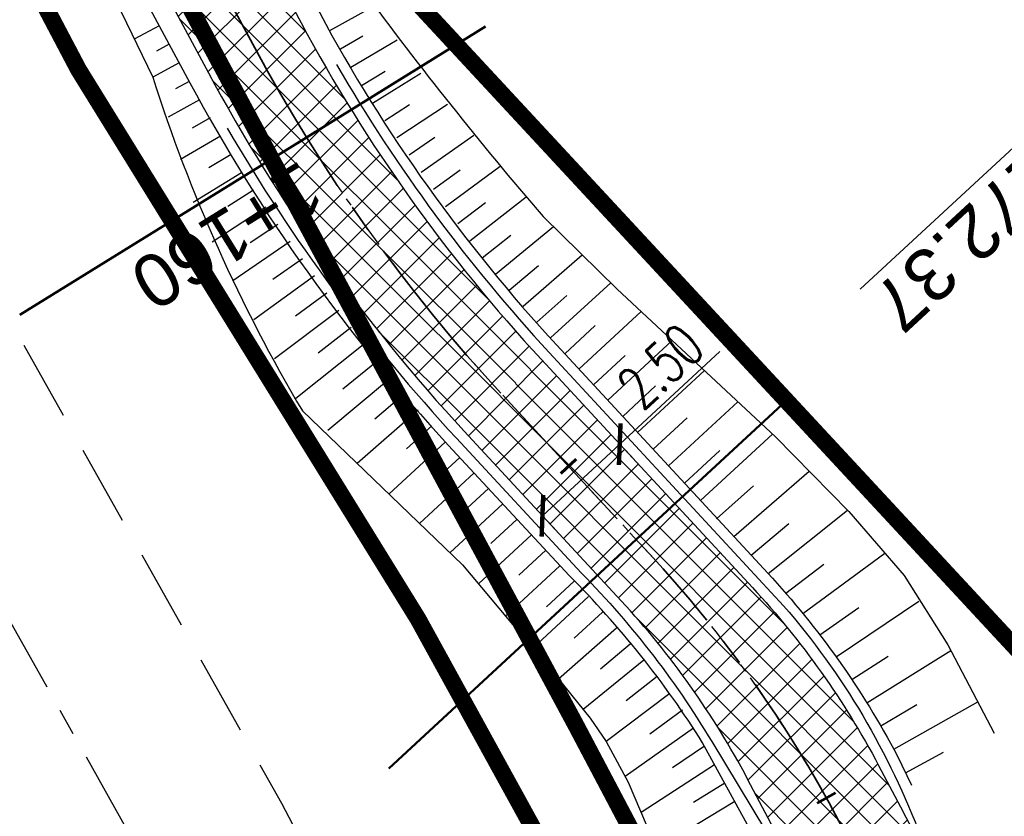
# Model space of a CAD drawing. Header units: metres. Extents: x 7529682 to 7533711, y 5721195 to 5727842.
# Tile 170 of 232: x 7530254 to 7530277, y 5726757 to 5726775. Entities that reach past the tile are written whole.
import ezdxf

# ---------------------------------------------------------------- set-up
doc = ezdxf.new("R2010")
doc.units = ezdxf.units.M
doc.header["$PDMODE"] = 1
doc.header["$PDSIZE"] = 0.3
for name, pattern in [('817-dzialki-09-05-04$0$HIDDEN', [0.375, 0.25, -0.125]), ('ACAD_ISO05W100', [33, 24, -3, 0, -3, 0, -3]), ('CENTER', [50.800000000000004, 31.75, -6.35, 6.35, -6.35]), ('CENTER2', [28.575000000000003, 19.05, -3.175, 3.175, -3.175]), ('HIDDEN', [9.524999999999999, 6.35, -3.175])]:
    doc.linetypes.add(name, pattern=pattern)
for name, color, linetype in [('C-DROGI-SYTUACJA', 7, 'Continuous'), ('C-DROGI-SYTUACJA-ETYKIETY', 7, 'Continuous'), ('D-pobocza', 60, 'Continuous'), ('D-rowy', 160, 'Continuous'), ('D-skarpa', 2, 'Continuous'), ('D-skarpa-kreskowanie', 2, 'Continuous'), ('D-wymiary', 1, 'Continuous')]:
    doc.layers.add(name, color=color, linetype=linetype)
for name, color, linetype, lineweight, true_color in [('D-bariery', 7, 'FENCELINE2', 30, 0xff0f0f), ('D-hatch-ciag-pieszo-rowerowy', 7, 'Continuous', 13, 0xff9f80), ('D-LR-etap-III', 7, '817-dzialki-09-05-04$0$HIDDEN', 50, 0x00008f), ('D-przekroje-pop', 7, 'Continuous', 50, 0x000099)]:
    doc.layers.add(name, color=color, linetype=linetype, lineweight=lineweight, true_color=true_color)
for name, color, linetype, lineweight in [('D-krawędzie', 3, 'Continuous', 30), ('D-obrzeża', 2, 'Continuous', 30), ('D-oś', 10, 'CENTER', 30), ('D-pas-drogowy', 7, 'ACAD_ISO05W100', 50)]:
    doc.layers.add(name, color=color, linetype=linetype, lineweight=lineweight)
doc.layers.add('poprzeczki', color=7, linetype='Continuous', true_color=0x0000c7)
doc.styles.add('DIMTEXT', font='simplex.shx', dxfattribs={"width": 0.7})
doc.styles.get("Standard").update_dxf_attribs({"font": 'arial.ttf'})
doc.linetypes.add('FENCELINE2', pattern='A,6.35,-2.54,[132,ltypeshp.shx,S=2.54,R=0,X=-2.54,Y=0],-2.54,25.4', length=36.83)
doc.dimstyles.new('500', dxfattribs={"dimtxt": 1, "dimasz": 0.6999999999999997, "dimexe": 0.2, "dimexo": 0.5, "dimgap": 0.2, "dimtad": 1, "dimrnd": 0.005, "dimzin": 0, "dimdsep": 46, "dimtxsty": 'DIMTEXT', "dimblk": 'ARCHTICK', "dimcen": 0, "dimclrd": 256, "dimclre": 256, "dimclrt": 2, "dimadec": 5, "dimazin": 0, "dimtfac": 1, "dimtofl": 0, "dimtmove": 0, "dimatfit": 3, "dimfxl": 1, "dimtolj": 1, "dimtzin": 0, "dimlwd": -1, "dimlwe": -1, "dimarcsym": 0})
pattern_1 = [(45, (0, 0), (-0.3367596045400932, 0.3367596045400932), []), (135, (0, 0), (-0.3367596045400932, -0.3367596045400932), [])]

# ---------------------------------------------------------------- blocks, each defined once
blk = doc.blocks.new('_ArchTick')
at = {"color": 0, "linetype": 'ByBlock', "const_width": 0.15}
blk.add_lwpolyline([(-0.5, -0.5), (0.5, 0.5)], dxfattribs=at)
blk = doc.blocks.new('*D87')
at = {"layer": 'D-wymiary', "transparency": 16777216}
for p, q in [((7530267.765472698, 5726765.418912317), (7530270.138130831, 5726767.615486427)), ((7530265.930943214, 5726763.720530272), (7530267.765472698, 5726765.418912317)), ((7530268.105149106, 5726765.052006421), (7530267.901343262, 5726765.272149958)), ((7530266.270619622, 5726763.353624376), (7530266.066813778, 5726763.573767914))]:
    blk.add_line(p, q, dxfattribs=at)
at = {"layer": 'Defpoints', "color": 0, "transparency": 16777216}
for p in [(7530267.765472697, 5726765.418912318), (7530267.765472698, 5726765.418912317), (7530265.930943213, 5726763.720530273)]:
    blk.add_point(p, dxfattribs=at)
at = {"layer": 'D-wymiary', "transparency": 16777216, "xscale": 0.6999999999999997, "yscale": 0.6999999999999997, "zscale": 0.6999999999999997}
for p, rotation in [((7530267.765472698, 5726765.418912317), 42.79309063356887), ((7530265.930943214, 5726763.720530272), 222.7930906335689)]:
    blk.add_blockref('_ArchTick', p, dxfattribs=dict(at, rotation=rotation))
at = {"layer": 'D-wymiary', "color": 2, "transparency": 16777216, "insert": (7530268.733088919, 5726767.268641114), "char_height": 1, "attachment_point": 5, "rotation": 42.793090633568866, "style": 'DIMTEXT'}
blk.add_mtext('\\A1;2.50', dxfattribs=at)
blk = doc.blocks.new('AeccTickLine')
at = {"color": 0, "linetype": 'ByBlock', "lineweight": -2}
blk.add_line((0, 1), (-3.673819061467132e-16, -1), dxfattribs=at)

msp = doc.modelspace()

# ---------------------------------------------------------------- hatches: boundary and pattern name
at = {"layer": 'D-hatch-ciag-pieszo-rowerowy'}
h = msp.add_hatch(dxfattribs=at)
h.set_pattern_fill('ANSI37', color=256, scale=0.15, style=0)
h.set_pattern_definition(pattern_1)
h.paths.add_polyline_path([(7530259.102442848, 5726774.825526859), (7530256.172045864, 5726780.281525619), (7530255.070830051, 5726779.690066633), (7530258.001227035, 5726774.234067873, 0.06358496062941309), (7530264.071612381, 5726765.728910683), (7530264.988877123, 5726766.578101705, -0.06358496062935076)])
h.paths.add_polyline_path([(7530260.203658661, 5726775.416985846), (7530257.273261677, 5726780.872984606), (7530256.172045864, 5726780.281525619), (7530259.102442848, 5726774.825526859, 0.06358496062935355), (7530264.988877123, 5726766.578101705), (7530265.906141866, 5726767.427292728, -0.06358496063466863)])
h = msp.add_hatch(dxfattribs=at)
h.set_pattern_fill('ANSI37', color=256, scale=0.15, style=0)
h.set_pattern_definition(pattern_1)
edge = h.paths.add_edge_path()
edge.add_line((7530283.833152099, 5726728.996532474), (7530286.280475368, 5726729.509550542))
edge.add_line((7530286.280475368, 5726729.509550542), (7530284.651601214, 5726736.563400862))
edge.add_arc((7530268.680327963, 5726732.27712959), 16.53643524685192, 15.0226960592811, 28.03049166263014)
edge.add_line((7530283.277000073, 5726740.048284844), (7530282.392280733, 5726741.774138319))
edge.add_line((7530282.392280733, 5726741.774138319), (7530274.685735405, 5726756.330536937))
edge.add_line((7530274.685735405, 5726756.330536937), (7530273.909673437, 5726757.795489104))
edge.add_arc((7530256.237187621, 5726748.431555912), 19.99999999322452, 27.9173013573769, 42.79309064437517)
edge.add_line((7530270.91342349, 5726762.018612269), (7530265.906141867, 5726767.427292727))
edge.add_line((7530265.906141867, 5726767.427292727), (7530264.071612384, 5726765.728910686))
edge.add_line((7530264.071612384, 5726765.728910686), (7530266.929038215, 5726762.642424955))
edge.add_arc((7530249.053610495, 5726744.939508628), 25.15798407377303, 35.878511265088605, 44.72218782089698, ccw=False)
edge.add_line((7530269.438156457, 5726759.68381087), (7530270.155153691, 5726758.599873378))
edge.add_line((7530270.155153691, 5726758.599873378), (7530270.800239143, 5726757.471657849))
edge.add_line((7530270.800239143, 5726757.471657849), (7530280.403423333, 5726739.320770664))
edge.add_line((7530280.403423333, 5726739.320770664), (7530281.384621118, 5726737.172283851))
edge.add_line((7530281.384621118, 5726737.172283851), (7530282.231796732, 5726734.967617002))
edge.add_arc((7530245.15594656, 5726721.985780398), 39.28290655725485, 14.831704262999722, 19.29732741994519, ccw=False)
edge.add_line((7530283.130020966, 5726732.041446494), (7530283.833152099, 5726728.996532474))

# ---------------------------------------------------------------- linework, layer by layer
at = {"layer": 'C-DROGI-SYTUACJA', "color": 10, "linetype": 'CENTER2', "lineweight": 35, "ltscale": 0.2}
msp.add_lwpolyline([(7529994.784814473, 5727271.452278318), (7530014.918624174, 5727233.117987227), (7530030.611190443, 5727203.571422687), (7530048.95165067, 5727168.884096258), (7530066.58439081, 5727135.608591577), (7530088.791572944, 5727092.929201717), (7530119.442360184, 5727037.047053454), (7530133.979593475, 5727010.093640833), (7530160.01702296, 5726961.449550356), (7530183.786607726, 5726917.332915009), (7530204.666096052, 5726877.528243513), (7530227.908566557, 5726832.904262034), (7530259.102442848, 5726774.825526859, 0.06358496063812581), (7530264.988877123, 5726766.578101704), (7530268.469625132, 5726762.818326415, -0.06508397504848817), (7530272.968742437, 5726756.474687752), (7530281.4242284, 5726740.503672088, -0.06508397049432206), (7530284.141528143, 5726733.216691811), (7530284.890711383, 5726729.972348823, 0.06446268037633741), (7530289.361782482, 5726717.936811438), (7530322.483990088, 5726654.998261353), (7530339.922145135, 5726621.886334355)], format="xyb", dxfattribs=at)
at = {"layer": 'D-bariery', "ltscale": 0.05, "flags": 128}
for points in [[(7530261.043892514, 5726774.425305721, 0.05529960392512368), (7530266.089594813, 5726767.597130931), (7530271.655278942, 5726761.585284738, -0.08921639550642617), (7530274.919452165, 5726756.077941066), (7530274.919452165, 5726756.077941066), (7530281.91054011, 5726742.87293125), (7530281.91054011, 5726742.87293125, -0.07331770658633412), (7530284.98741656, 5726736.220267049), (7530286.926237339, 5726727.824190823, 0.02139589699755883), (7530289.132079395, 5726721.881616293, 0.02139589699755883)], [(7530258.449285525, 5726772.919312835, 0.05529960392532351), (7530263.888159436, 5726765.559072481), (7530266.745585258, 5726762.472586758, -0.06102326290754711), (7530269.950533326, 5726758.359193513), (7530272.200291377, 5726754.63834409), (7530279.64483706, 5726740.576827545), (7530281.209481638, 5726736.951784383, -0.03298712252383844), (7530282.88643121, 5726731.985196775), (7530283.924869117, 5726727.488234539, 0.03438788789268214), (7530286.375514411, 5726720.682921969)]]:
    msp.add_lwpolyline(points, format="xyb", dxfattribs=at)
at = {"layer": 'D-krawędzie', "linetype": 'HIDDEN', "ltscale": 0.3}
msp.add_lwpolyline([(7529971.475882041, 5727300.786382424), (7530006.701701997, 5727234.141132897), (7530044.198460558, 5727163.133456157), (7530082.890091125, 5727090.20043586), (7530098.687472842, 5727060.36179238), (7530131.997785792, 5726997.210008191), (7530163.821737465, 5726937.096607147), (7530204.081352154, 5726861.012519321), (7530247.819962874, 5726778.438272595), (7530252.219999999, 5726770.26), (7530259.735272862, 5726756.89951491), (7530263.781713, 5726749.286762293), (7530270.196482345, 5726737.095956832), (7530272.433334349, 5726732.818899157), (7530276.00888925, 5726725.597700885), (7530279.7, 5726718.02), (7530284.501430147, 5726708.939695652), (7530291.375516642, 5726695.939652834), (7530296.045865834, 5726687.107244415), (7530304.46414878, 5726671.186868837), (7530316.603827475, 5726648.181421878)], dxfattribs=at)
at = {"layer": 'D-LR-etap-III', "ltscale": 10, "flags": 128}
msp.add_lwpolyline([(7531750.474471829, 5723895.103125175, 0.4, 0.4, 0), (7531750.505, 5723895.13, 0.4, 0.4, 0), (7531682.71, 5724022.92, 0.4, 0.4, 0), (7531619.177023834, 5724147.203692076, 0.4, 0.4, 0), (7531592.308960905, 5724198.48863389, 0.4, 0.4, 0), (7531553.263875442, 5724272.918564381, 0.4, 0.4, 0), (7531504.019999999, 5724366.79, 0.4, 0.4, 0), (7531482.09, 5724407.62, 0.4, 0.4, 0), (7531412.350402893, 5724541.182759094, 0.4, 0.4, 0), (7531388.463669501, 5724586.929768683, 0.4, 0.4, 0), (7531345.12, 5724669.94, 0.4, 0.4, 0), (7531127.66, 5725081.67, 0.4, 0.4, 0), (7531059.253139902, 5725211.040795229, 0.4, 0.4, 0), (7531008.007244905, 5725307.953830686, 0.4, 0.4, 0), (7530964.181635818, 5725390.835555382, 0.4, 0.4, 0), (7530914.557354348, 5725484.683561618, 0.4, 0.4, 0), (7530865.243241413, 5725577.493975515, 0.4, 0.4, 0), (7530840.085257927, 5725624.058651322, 0.4, 0.4, 0), (7530802.559525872, 5725694.924584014, 0.4, 0.4, 0), (7530755.54, 5725787.51, 0.4, 0.4, 0), (7530708.717810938, 5725876.303221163, 0.4, 0.4, 0), (7530695.12, 5725902.09, 0.4, 0.4, 0), (7530642.91397006, 5726001.07839487, 0.4, 0.4, 0), (7530634.934723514, 5726016.146615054, 0.4, 0.4, 0), (7530610.820000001, 5726061.929999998, 0.4, 0.4, 0), (7530610.820000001, 5726061.929999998, 0.4, 0.4, 0), (7530607.21, 5726063.51, 0.4, 0.4, 0), (7530597.42, 5726080.68, 0.4, 0.4, 0), (7530591.16, 5726088.44, 0.4, 0.4, 0), (7530581.28, 5726107.21, 0.4, 0.4, 0), (7530571.29, 5726130.56, 0.4, 0.4, 0), (7530549.554994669, 5726171.527317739, 0.4, 0.4, 0), (7530531.014309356, 5726206.473807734, 0.4, 0.4, 0), (7530516.461208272, 5726236.016618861, 0.4, 0.4, 0), (7530500.798929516, 5726266.141265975, 0.4, 0.4, 0), (7530491.349999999, 5726283.94, 0.4, 0.4, 0), (7530482.4, 5726303.41, 0.4, 0.4, 0), (7530482.4, 5726303.41, 0.4, 0.4, 0), (7530450.41, 5726357.28, 0.4, 0.4, 0), (7530397.759396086, 5726458.499907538, 0.4, 0.4, 0), (7530334.707815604, 5726583.664702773, 0.4, 0.4, 0), (7530303.939274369, 5726645.167943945, 0.4, 0.4, 0), (7530300.509779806, 5726651.777515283, 0.4, 0.4, 0), (7530289.213532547, 5726671.966724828, 0.4, 0.4, 0), (7530281.54, 5726685.57, 0.4, 0.4, 0), (7530261.37085633, 5726724.163374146, 0.4, 0.4, 0), (7530254.03, 5726738.21, 0.4, 0.4, 0), (7530197.219999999, 5726845.06, 0.4, 0.4, 0), (7530194.71, 5726849.15, 0.4, 0.4, 0), (7530195.92, 5726850.75, 0.4, 0.4, 0), (7530170.546669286, 5726892.961489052, 0.4, 0.4, 0), (7530143.174718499, 5726945.065838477, 0.4, 0.4, 0), (7530105.059999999, 5727018.32, 0.4, 0.4, 0), (7530100.059999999, 5727027.16, 0.4, 0.4, 0), (7530062.318670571, 5727099.625398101, 0.4, 0.4, 0), (7530015.378537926, 5727189.420463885, 0.4, 0.4, 0), (7529983.207960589, 5727250.206596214, 0.4, 0.4, 0), (7529953.284293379, 5727306.74720398, 0.4, 0.4, 0), (7529900.67053443, 5727406.15903814, 0.4, 0.4, 0), (7529890.630239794, 5727425.131178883, 0.4, 0.4, 0), (7529875.155383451, 5727454.426350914, 0.4, 0.4, 0), (7529857.560096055, 5727487.787346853, 0.4, 0.4, 0), (7529835.194401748, 5727530.19312405, 0.4, 0.4, 0), (7529811.740544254, 5727574.662079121, 0.4, 0.4, 0), (7529792.101859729, 5727611.922638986, 0.4, 0.4, 0), (7529768.066117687, 5727657.469613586, 0.4, 0.4, 0), (7529755.210566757, 5727682.131373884, 0.4, 0.4, 0), (7529753.309999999, 5727681.13, 0.4, 0.4, 0), (7529739.21, 5727707.77, 0.4, 0.4, 0), (7529735.394745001, 5727711.251990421, 0.4, 0.4, 0), (7529725.42, 5727730.2, 0.4, 0.4, 0), (7529723.55, 5727729.88, 0.4, 0.4, 0), (7529695.566668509, 5727782.932080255, 0.4, 0.4, 0), (7529717.67971874, 5727794.024357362, 0.4, 0.4, 0), (7529736.274870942, 5727758.647400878, 0.4, 0.4, 0), (7529736.274870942, 5727758.647400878, 0.4, 0.4, 0), (7529744.511003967, 5727750.406106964, 0.4, 0.4, 0), (7529744.511003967, 5727750.406106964, 0.4, 0.4, 0), (7529750.282568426, 5727738.549848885, 0.4, 0.4, 0), (7529777.108510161, 5727687.569424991, 0.4, 0.4, 0), (7529796.51537536, 5727651.329932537, 0.4, 0.4, 0), (7529814.937945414, 5727616.793170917, 0.4, 0.4, 0), (7529839.006722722, 5727572.303976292, 0.4, 0.4, 0), (7529860.617626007, 5727532.509108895, 0.4, 0.4, 0), (7529882.348967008, 5727491.504261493, 0.4, 0.4, 0), (7529904.865139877, 5727449.096370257, 0.4, 0.4, 0), (7529920.747384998, 5727418.884773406, 0.4, 0.4, 0), (7529946.676504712, 5727368.547487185, 0.4, 0.4, 0), (7529972.024701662, 5727320.573310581, 0.4, 0.4, 0), (7529987.740014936, 5727290.153392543, 0.4, 0.4, 0), (7529996.497385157, 5727273.661630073, 0.4, 0.4, 0), (7530017.541471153, 5727234.202689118, 0.4, 0.4, 0), (7530033.053657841, 5727204.864166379, 0.4, 0.4, 0), (7530051.622983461, 5727170.222745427, 0.4, 0.4, 0), (7530069.276612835, 5727137.015751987, 0.4, 0.4, 0), (7530089.385386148, 5727097.533639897, 0.4, 0.4, 0), (7530109.712512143, 5727060.746615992, 0.4, 0.4, 0), (7530136.769722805, 5727011.640131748, 0.4, 0.4, 0), (7530162.446686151, 5726962.743777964, 0.4, 0.4, 0), (7530187.674104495, 5726916.992101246, 0.4, 0.4, 0), (7530207.820739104, 5726879.335323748, 0.4, 0.4, 0), (7530230.625609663, 5726834.518686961, 0.4, 0.4, 0), (7530262.288093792, 5726776.61832811, 0.4, 0.4, 0), (7530277.509672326, 5726760.213143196, 0.4, 0.4, 0), (7530286.036865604, 5726744.106684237, 0.4, 0.4, 0), (7530288.097472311, 5726735.884066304, 0.4, 0.4, 0), (7530290.393870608, 5726725.046963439, 0.4, 0.4, 0), (7530296.17664807, 5726713.582980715, 0.4, 0.4, 0), (7530302.726195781, 5726701.18226779, 0.4, 0.4, 0), (7530325.685047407, 5726657.466383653, 0.4, 0.4, 0), (7530343.243978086, 5726623.648592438, 0.4, 0.4, 0), (7530360.229820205, 5726591.746871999, 0.4, 0.4, 0), (7530383.20855044, 5726548.059469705, 0.4, 0.4, 0), (7530406.017875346, 5726503.605514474, 0.4, 0.4, 0), (7530427.464919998, 5726462.620289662, 0.4, 0.4, 0), (7530447.9278544, 5726424.388014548, 0.4, 0.4, 0), (7530471.126878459, 5726379.920667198, 0.4, 0.4, 0), (7530490.501003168, 5726343.033350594, 0.4, 0.4, 0), (7530509.499458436, 5726306.733076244, 0.4, 0.4, 0), (7530529.890269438, 5726267.244072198, 0.4, 0.4, 0), (7530543.852446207, 5726238.990319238, 0.4, 0.4, 0), (7530554.808897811, 5726218.943990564, 0.4, 0.4, 0), (7530559.027108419, 5726212.223286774, 0.4, 0.4, 0), (7530563.060988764, 5726206.409670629, 0.4, 0.4, 0), (7530566.93354971, 5726200.463543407, 0.4, 0.4, 0), (7530569.771022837, 5726194.901501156, 0.4, 0.4, 0), (7530571.47319415, 5726191.282350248, 0.4, 0.4, 0), (7530572.839142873, 5726188.024533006, 0.4, 0.4, 0), (7530575.295071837, 5726182.034664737, 0.4, 0.4, 0), (7530579.736851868, 5726173.306070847, 0.4, 0.4, 0), (7530583.3, 5726167.41, 0.4, 0.4, 0), (7530593.4, 5726163.33, 0.4, 0.4, 0), (7530598.618375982, 5726155.264489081, 0.4, 0.4, 0), (7530608.258304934, 5726140.497132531, 0.4, 0.4, 0), (7530603.269999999, 5726136.83, 0.4, 0.4, 0), (7530606.53, 5726131.84, 0.4, 0.4, 0), (7530604.239057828, 5726124.21679044, 0.4, 0.4, 0), (7530605.847136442, 5726121.630127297, 0.4, 0.4, 0), (7530608.971611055, 5726116.164124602, 0.4, 0.4, 0), (7530618.114293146, 5726097.791111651, 0.4, 0.4, 0), (7530651.213125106, 5726034.959524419, 0.4, 0.4, 0), (7530670.243741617, 5725998.61095082, 0.4, 0.4, 0), (7530698.075474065, 5725945.952624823, 0.4, 0.4, 0), (7530716.505955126, 5725911.3051464, 0.4, 0.4, 0), (7530735.223454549, 5725875.667401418, 0.4, 0.4, 0), (7530752.504235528, 5725842.154920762, 0.4, 0.4, 0), (7530778.310652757, 5725793.501254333, 0.4, 0.4, 0), (7530797.499961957, 5725756.381811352, 0.4, 0.4, 0), (7530812.518974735, 5725728.28874362, 0.4, 0.4, 0), (7530820.039295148, 5725713.160404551, 0.4, 0.4, 0), (7530822.422446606, 5725710.193574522, 0.4, 0.4, 0), (7530833.154893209, 5725688.800634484, 0.4, 0.4, 0), (7530849.629354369, 5725656.158601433, 0.4, 0.4, 0), (7530867.98290276, 5725621.963939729, 0.4, 0.4, 0), (7530872.629809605, 5725612.88760475, 0.4, 0.4, 0), (7530880.354488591, 5725597.594500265, 0.4, 0.4, 0), (7530883.839446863, 5725593.389159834, 0.4, 0.4, 0), (7530891.782113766, 5725587.763349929, 0.4, 0.4, 0), (7530895.038670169, 5725584.280746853, 0.4, 0.4, 0), (7530897.033644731, 5725580.941110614, 0.4, 0.4, 0), (7530900.951646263, 5725579.945856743, 0.4, 0.4, 0), (7530904.80970798, 5725571.977328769, 0.4, 0.4, 0), (7530903.682362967, 5725568.566434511, 0.4, 0.4, 0), (7530908.900614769, 5725558.844845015, 0.4, 0.4, 0), (7530910.252030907, 5725545.671606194, 0.4, 0.4, 0), (7530912.872986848, 5725538.645543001, 0.4, 0.4, 0), (7530945.278171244, 5725478.464284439, 0.4, 0.4, 0), (7530959.692318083, 5725450.24628822, 0.4, 0.4, 0), (7531002.82670893, 5725368.192370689, 0.4, 0.4, 0), (7531044.703532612, 5725290.314293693, 0.4, 0.4, 0), (7531064.098839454, 5725253.212562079, 0.4, 0.4, 0), (7531083.010253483, 5725216.677517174, 0.4, 0.4, 0), (7531113.013137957, 5725158.465613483, 0.4, 0.4, 0), (7531137.364304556, 5725113.07076138, 0.4, 0.4, 0), (7531150.830830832, 5725086.711759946, 0.4, 0.4, 0), (7531159.745663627, 5725076.640848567, 0.4, 0.4, 0), (7531166.309999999, 5725074.58, 0.4, 0.4, 0), (7531172.29, 5725062.58, 0.4, 0.4, 0), (7531170.589828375, 5725055.605912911, 0.4, 0.4, 0), (7531173.732823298, 5725044.080706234, 0.4, 0.4, 0), (7531215.342008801, 5724964.859648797, 0.4, 0.4, 0), (7531238.054496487, 5724921.684649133, 0.4, 0.4, 0), (7531262.389821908, 5724875.282876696, 0.4, 0.4, 0), (7531295.587160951, 5724811.265731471, 0.4, 0.4, 0), (7531348.487908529, 5724712.362812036, 0.4, 0.4, 0), (7531363.740817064, 5724682.68394264, 0.4, 0.4, 0), (7531366.986905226, 5724675.865317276, 0.4, 0.4, 0), (7531382.541261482, 5724646.110625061, 0.4, 0.4, 0), (7531401.299165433, 5724610.874551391, 0.4, 0.4, 0), (7531428.964837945, 5724558.862274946, 0.4, 0.4, 0), (7531449.111202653, 5724520.397801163, 0.4, 0.4, 0), (7531477.292992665, 5724465.831467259, 0.4, 0.4, 0), (7531500.996290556, 5724421.112506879, 0.4, 0.4, 0), (7531512.121834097, 5724400.549045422, 0.4, 0.4, 0), (7531513.78163794, 5724396.757451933, 0.4, 0.4, 0), (7531526.32, 5724379.39, 0.4, 0.4, 0), (7531566.783642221, 5724302.73628205, 0.4, 0.4, 0), (7531578.579156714, 5724282.774819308, 0.4, 0.4, 0), (7531584.232619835, 5724273.111246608, 0.4, 0.4, 0), (7531590.109283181, 5724263.508189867, 0.4, 0.4, 0), (7531593.027899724, 5724258.771479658, 0.4, 0.4, 0), (7531595.711841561, 5724254.226824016, 0.4, 0.4, 0), (7531601.659976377, 5724243.898197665, 0.4, 0.4, 0), (7531606.097733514, 5724235.986407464, 0.4, 0.4, 0), (7531609.382207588, 5724230.799061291, 0.4, 0.4, 0), (7531611.580260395, 5724227.671180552, 0.4, 0.4, 0), (7531612.707802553, 5724225.86410867, 0.4, 0.4, 0), (7531618.665224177, 5724214.480919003, 0.4, 0.4, 0), (7531619.885522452, 5724212.333950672, 0.4, 0.4, 0), (7531620.931818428, 5724210.787064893, 0.4, 0.4, 0), (7531623.518605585, 5724207.111542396, 0.4, 0.4, 0), (7531626.143926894, 5724203.61306897, 0.4, 0.4, 0), (7531632.022984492, 5724196.485954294, 0.4, 0.4, 0), (7531653.949089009, 5724152.617641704, 0.4, 0.4, 0), (7531656.750690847, 5724143.103797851, 0.4, 0.4, 0), (7531659.61440691, 5724133.254504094, 0.4, 0.4, 0), (7531661.627147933, 5724128.646047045, 0.4, 0.4, 0.01093811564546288), (7531674.314987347, 5724101.43546424, 0.4, 0.4, 0), (7531685.137626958, 5724081.408252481, 0.4, 0.4, 0), (7531692.159945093, 5724066.277333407, 0.4, 0.4, 0), (7531699.662164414, 5724051.388120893, 0.4, 0.4, 0), (7531704.480624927, 5724040.808561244, 0.4, 0.4, 0), (7531704.480624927, 5724040.808561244, 0.4, 0.4, 0), (7531704.401251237, 5724037.368913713, 0.4, 0.4, 0), (7531720.383609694, 5724003.441317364, 0.4, 0.4, 0), (7531728.79890528, 5723986.206298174, 0.4, 0.4, 0), (7531733.237926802, 5723977.192631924, 0.4, 0.4, 0), (7531736.750027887, 5723969.505210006, 0.4, 0.4, 0), (7531737.336143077, 5723968.518916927, 0.4, 0.4, 0), (7531738.285051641, 5723967.699360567, 0.4, 0.4, 0), (7531742.180915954, 5723962.346428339, 0.4, 0.4, 0), (7531744.286141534, 5723958.615526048, 0.4, 0.4, 0), (7531755.393260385, 5723944.192617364, 0.4, 0.4, 0), (7531758.69, 5723936.76, 0.4, 0.4, 0), (7531780.08, 5723929.25, 0.4, 0.4, 0), (7531792.611989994, 5723906.337708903, 0.4, 0.4, 0), (7531792.611989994, 5723906.337708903, 0.4, 0.4, 0), (7531756.962094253, 5723883.055323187, 0.4, 0.4, 0), (7531750.46, 5723895.130000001, 0.4, 0.4, 0), (7531750.46, 5723895.130000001, 0, 0, 0)], format="xyseb", dxfattribs=at)
at = {"layer": 'D-obrzeża'}
for points in [[(7530257.273261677, 5726780.872984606), (7530260.203658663, 5726775.416985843, 0.0635849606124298), (7530265.906141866, 5726767.427292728)], [(7530255.070830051, 5726779.690066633), (7530258.001227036, 5726774.23406787, 0.06358496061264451), (7530264.071612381, 5726765.728910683)]]:
    msp.add_lwpolyline(points, format="xyb", dxfattribs=at)
at = {"layer": 'D-obrzeża', "linetype": 'ByBlock'}
for points in [[(7530265.906141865, 5726767.427292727), (7530270.91342349, 5726762.018612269, -0.06499918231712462), (7530273.909673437, 5726757.795489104), (7530274.493852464, 5726756.6929721)], [(7530280.403423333, 5726739.320770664), (7530279.751000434, 5726740.565148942), (7530270.800239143, 5726757.471657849, 0.06508397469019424), (7530267.800827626, 5726761.700750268), (7530264.071612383, 5726765.728910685)]]:
    msp.add_lwpolyline(points, format="xyb", dxfattribs=at)
msp.add_lwpolyline([(7530283.277000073, 5726740.048284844), (7530283.076291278, 5726740.459765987), (7530282.89343971, 5726740.821932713), (7530282.622774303, 5726741.33877983), (7530282.313972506, 5726741.922055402), (7530274.493852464, 5726756.6929721)], dxfattribs=at)
at = {"layer": 'D-oś', "ltscale": 0.1}
msp.add_lwpolyline([(7530313.508365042, 5726646.547986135), (7530301.370075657, 5726669.550802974), (7530292.95179271, 5726685.471178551), (7530288.281443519, 5726694.303586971), (7530281.407357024, 5726707.303629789), (7530276.578826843, 5726716.435184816), (7530272.867295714, 5726724.054807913), (7530269.313944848, 5726731.231162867), (7530267.097066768, 5726735.470028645), (7530260.687746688, 5726747.650478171), (7530256.664309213, 5726755.219954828), (7530249.153360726, 5726768.572752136), (7530244.732367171, 5726776.789976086), (7530200.987754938, 5726859.375553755), (7530160.728462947, 5726935.45903188), (7530128.903273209, 5726995.57477155), (7530095.592978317, 5727058.726521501), (7530079.798237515, 5727088.5601794), (7530041.105041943, 5727161.496149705), (7530003.607351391, 5727232.505591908), (7529968.380651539, 5727299.152506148)], dxfattribs=at)
at = {"layer": 'D-oś', "ltscale": 0.03}
msp.add_lwpolyline([(7529994.784814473, 5727271.452278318), (7530014.918624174, 5727233.117987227), (7530030.611190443, 5727203.571422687), (7530048.95165067, 5727168.884096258), (7530066.58439081, 5727135.608591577), (7530088.791572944, 5727092.929201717), (7530119.442360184, 5727037.047053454), (7530133.979593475, 5727010.093640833), (7530160.01702296, 5726961.449550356), (7530183.786607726, 5726917.332915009), (7530204.666096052, 5726877.528243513), (7530227.908566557, 5726832.904262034), (7530259.102442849, 5726774.825526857, 0.06358496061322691), (7530264.988877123, 5726766.578101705), (7530268.469625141, 5726762.818326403, -0.06508397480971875), (7530272.968742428, 5726756.474687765), (7530281.424228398, 5726740.503672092, -0.06508397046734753), (7530284.141528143, 5726733.216691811), (7530284.890711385, 5726729.972348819, 0.06446268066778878), (7530289.361782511, 5726717.936811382), (7530322.48423269, 5726654.997800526)], format="xyb", dxfattribs=at)
at = {"layer": 'D-pas-drogowy', "ltscale": 0.2, "flags": 128}
msp.add_lwpolyline([(7531633.018560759, 5724182.834272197, 0.4, 0.4, 0), (7531617.558899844, 5724211.608162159, 0.4, 0.4, 0), (7531566.783642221, 5724302.73628205, 0.4, 0.4, 0), (7531538.419082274, 5724356.469679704, 0.4, 0.4, 0), (7531526.32, 5724379.39, 0.4, 0.4, 0), (7531516.102085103, 5724393.607319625, 0.4, 0.4, 0.001485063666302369), (7531513.78037409, 5724396.837773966, 0.4, 0.4, 0), (7531501.87, 5724413.41, 0.4, 0.4, 0), (7531474.926107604, 5724464.507896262, 0.4, 0.4, 0), (7531446.200436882, 5724518.992313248, 0.4, 0.4, 0), (7531424.962185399, 5724559.262257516, 0.4, 0.4, 0), (7531398.444460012, 5724609.565801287, 0.4, 0.4, 0), (7531379.647455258, 5724645.216004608, 0.4, 0.4, 0), (7531365.23, 5724672.56, 0.4, 0.4, 0), (7531341.305752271, 5724717.915356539, 0.4, 0.4, 0), (7531312.899996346, 5724771.788898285, 0.4, 0.4, 0), (7531292.590923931, 5724810.306502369, 0.4, 0.4, 0), (7531259.391619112, 5724873.271351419, 0.4, 0.4, 0), (7531233.740401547, 5724921.922582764, 0.4, 0.4, 0), (7531203.072738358, 5724980.092044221, 0.4, 0.4, 0), (7531173.471398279, 5725036.225177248, 0.4, 0.4, 0), (7531168.269999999, 5725046.09, 0.4, 0.4, 0), (7531172.29, 5725062.58, 0.4, 0.4, 0), (7531166.309999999, 5725074.58, 0.4, 0.4, 0), (7531150.32, 5725079.6, 0.4, 0.4, 0), (7531141.5, 5725096.43, 0.4, 0.4, 0), (7531109.311735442, 5725157.814415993, 0.4, 0.4, 0), (7531086.641300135, 5725201.047918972, 0.4, 0.4, 0), (7531059.198258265, 5725253.383662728, 0.4, 0.4, 0), (7531028.206828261, 5725312.48946212, 0.4, 0.4, 0), (7530999.104694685, 5725367.990143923, 0.4, 0.4, 0), (7530956.247527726, 5725449.724815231, 0.4, 0.4, 0), (7530924.397774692, 5725510.463768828, 0.4, 0.4, 0), (7530897.509999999, 5725561.74, 0.4, 0.4, 0), (7530894.46, 5725566.14, 0.4, 0.4, 0), (7530892.16, 5725570.49, 0.4, 0.4, 0), (7530869.362688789, 5725613.307018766, 0.4, 0.4, 0), (7530861.693971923, 5725627.704613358, 0.4, 0.4, 0), (7530852.74, 5725644.52, 0.4, 0.4, 0), (7530831.509999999, 5725684.2, 0.4, 0.4, 0), (7530811.13, 5725722.52, 0.4, 0.4, 0), (7530792.3476413, 5725757.940652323, 0.4, 0.4, 0), (7530768.03, 5725803.8, 0.4, 0.4, 0), (7530748.768542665, 5725840.178507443, 0.4, 0.4, 0), (7530727.7, 5725879.97, 0.4, 0.4, 0), (7530712.0981582, 5725909.54523909, 0.4, 0.4, 0), (7530693.644105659, 5725944.645156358, 0.4, 0.4, 0), (7530665.702224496, 5725997.538976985, 0.4, 0.4, 0), (7530641.759999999, 5726042.88, 0.4, 0.4, 0), (7530616.5, 5726091.48, 0.4, 0.4, 0), (7530604.628439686, 5726114.319880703, 0.4, 0.4, -0.007762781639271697), (7530602.5, 5726118.43, 0.4, 0.4, 0), (7530603.992037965, 5726123.394821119, 0.4, 0.4, 0), (7530606.53, 5726131.84, 0.4, 0.4, 0), (7530603.269999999, 5726136.83, 0.4, 0.4, 0), (7530593.775620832, 5726151.368713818, 0.4, 0.4, 0), (7530590.202637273, 5726156.84001263, 0.4, 0.4, 0), (7530583.3, 5726167.41, 0.4, 0.4, 0), (7530580.578343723, 5726170.427567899, 0.4, 0.4, 0), (7530575.849999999, 5726175.67, 0.4, 0.4, 0), (7530569.009999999, 5726186.66, 0.4, 0.4, 0), (7530562.555322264, 5726199.189409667, 0.4, 0.4, 0), (7530555.67, 5726211.39, 0.4, 0.4, 0), (7530548.29, 5726224.23, 0.4, 0.4, 0), (7530540.58, 5726237.71, 0.4, 0.4, 0), (7530532.679999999, 5726252.65, 0.4, 0.4, 0), (7530524.059999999, 5726269.35, 0.4, 0.4, 0), (7530502.82, 5726309.91, 0.4, 0.4, 0), (7530488.83, 5726336.63, 0.4, 0.4, 0), (7530466.03, 5726380.16, 0.4, 0.4, 0), (7530438.469999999, 5726432.77, 0.4, 0.4, 0), (7530424.53, 5726459.09, 0.4, 0.4, 0), (7530401.63, 5726502.97, 0.4, 0.4, 0), (7530383.38, 5726538.06, 0.4, 0.4, 0), (7530353.969999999, 5726593.52, 0.4, 0.4, 0), (7530338.469999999, 5726622.74, 0.4, 0.4, 0), (7530322.009999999, 5726653.88, 0.4, 0.4, 0), (7530297.54, 5726700.33, 0.4, 0.4, 0), (7530287.38, 5726719.6, 0.4, 0.4, 0), (7530285.94993921, 5726722.315508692, 0.4, 0.4, 0), (7530280.259999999, 5726733.12, 0.4, 0.4, 0), (7530266.73, 5726758.74, 0.4, 0.4, 0), (7530260.42, 5726770.47, 0.4, 0.4, 0), (7530253.25, 5726783.82, 0.4, 0.4, 0), (7530244.95, 5726799.33, 0.4, 0.4, 0), (7530239.389999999, 5726808.49, 0.4, 0.4, 0), (7530238.29, 5726807.9, 0.4, 0.4, 0), (7530218.11, 5726850.67, 0.4, 0.4, 0), (7530175.906646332, 5726928.168028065, 0.4, 0.4, 0), (7530096.679999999, 5727076.15, 0.4, 0.4, 0), (7530094.679999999, 5727079.89, 0.4, 0.4, 0), (7530064.59693469, 5727135.522637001, 0.4, 0.4, 0), (7530046.730970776, 5727168.8921561, 0.4, 0.4, 0), (7530025.803045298, 5727208.461374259, 0.4, 0.4, 0), (7530012.846501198, 5727232.979315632, 0.4, 0.4, 0), (7529994.15, 5727268.45, 0.4, 0.4, 0), (7529981.670868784, 5727291.93018666, 0.4, 0.4, 0), (7529949.889999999, 5727351.73, 0.4, 0.4, 0), (7529924.75, 5727399.03, 0.4, 0.4, 0), (7529915.515824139, 5727417.099754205, 0.4, 0.4, 0), (7529885.83, 5727475.19, 0.4, 0.4, 0), (7529862.559999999, 5727519.97, 0.4, 0.4, 0), (7529852.984923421, 5727538.191086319, 0.4, 0.4, 0), (7529836.513084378, 5727569.51130111, 0.4, 0.4, 0), (7529815.36890814, 5727609.140983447, 0.4, 0.4, 0), (7529792.795203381, 5727651.247499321, 0.4, 0.4, 0), (7529774.199114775, 5727685.858348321, 0.4, 0.4, 0), (7529746.966026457, 5727736.059440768, 0.4, 0.4, 0), (7529733.92, 5727757.62, 0.4, 0.4, 0), (7529708.607472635, 5727806.388536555, 0.4, 0.4, 0), (7529688.491967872, 5727796.344621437, 0.4, 0.4, 0), (7529723.55, 5727729.88, 0.4, 0.4, 0), (7529725.42, 5727730.2, 0.4, 0.4, 0), (7529735.38, 5727711.28, 0.4, 0.4, 0), (7529739.21, 5727707.77, 0.4, 0.4, 0), (7529753.309999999, 5727681.13, 0.4, 0.4, 0), (7529755.178396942, 5727682.114424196, 0.4, 0.4, 0), (7529792.101859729, 5727611.922638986, 0.4, 0.4, 0), (7529811.740544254, 5727574.662079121, 0.4, 0.4, 0), (7529835.194401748, 5727530.19312405, 0.4, 0.4, 0), (7529857.560096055, 5727487.787346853, 0.4, 0.4, 0), (7529875.155383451, 5727454.426350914, 0.4, 0.4, 0), (7529890.630239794, 5727425.131178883, 0.4, 0.4, 0), (7529900.67053443, 5727406.15903814, 0.4, 0.4, 0), (7529953.284293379, 5727306.74720398, 0.4, 0.4, 0), (7529983.207960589, 5727250.206596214, 0.4, 0.4, 0), (7530015.378537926, 5727189.420463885, 0.4, 0.4, 0), (7530062.318670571, 5727099.625398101, 0.4, 0.4, 0), (7530100.059999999, 5727027.16, 0.4, 0.4, 0), (7530105.059999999, 5727018.32, 0.4, 0.4, 0), (7530143.174718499, 5726945.065838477, 0.4, 0.4, 0), (7530170.546669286, 5726892.961489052, 0.4, 0.4, 0), (7530195.92, 5726850.75, 0.4, 0.4, 0), (7530194.71, 5726849.15, 0.4, 0.4, 0), (7530197.219999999, 5726845.06, 0.4, 0.4, 0), (7530254.03, 5726738.21, 0.4, 0.4, 0), (7530261.37085633, 5726724.163374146, 0.4, 0.4, 0), (7530281.54, 5726685.57, 0.4, 0.4, 0), (7530289.213532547, 5726671.966724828, 0.4, 0.4, 0), (7530300.509779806, 5726651.777515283, 0.4, 0.4, 0), (7530303.939274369, 5726645.167943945, 0.4, 0.4, 0), (7530334.707815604, 5726583.664702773, 0.4, 0.4, 0), (7530397.759396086, 5726458.499907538, 0.4, 0.4, 0), (7530450.41, 5726357.28, 0.4, 0.4, 0), (7530482.4, 5726303.41, 0.4, 0.4, 0), (7530483.687990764, 5726301.003383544, 0.4, 0.4, 0), (7530491.349999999, 5726283.94, 0.4, 0.4, 0), (7530512.67, 5726243.78, 0.4, 0.4, 0), (7530529.429999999, 5726209.46, 0.4, 0.4, 0), (7530571.29, 5726130.56, 0.4, 0.4, 0), (7530581.28, 5726107.21, 0.4, 0.4, 0), (7530591.16, 5726088.44, 0.4, 0.4, 0), (7530597.42, 5726080.68, 0.4, 0.4, 0), (7530607.21, 5726063.51, 0.4, 0.4, 0), (7530610.820000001, 5726061.929999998, 0.4, 0.4, 0), (7530634.934723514, 5726016.146615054, 0.4, 0.4, 0), (7530642.91397006, 5726001.07839487, 0.4, 0.4, 0), (7530695.12, 5725902.09, 0.4, 0.4, 0), (7530708.717810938, 5725876.303221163, 0.4, 0.4, 0), (7530755.54, 5725787.51, 0.4, 0.4, 0), (7530802.559525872, 5725694.924584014, 0.4, 0.4, 0), (7530840.085257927, 5725624.058651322, 0.4, 0.4, 0), (7530865.243241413, 5725577.493975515, 0.4, 0.4, 0), (7530914.557354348, 5725484.683561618, 0.4, 0.4, 0), (7530964.181635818, 5725390.835555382, 0.4, 0.4, 0), (7531008.007244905, 5725307.953830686, 0.4, 0.4, 0), (7531059.253139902, 5725211.040795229, 0.4, 0.4, 0), (7531127.66, 5725081.67, 0.4, 0.4, 0), (7531345.12, 5724669.94, 0.4, 0.4, 0), (7531388.463669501, 5724586.929768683, 0.4, 0.4, 0), (7531412.350402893, 5724541.182759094, 0.4, 0.4, 0), (7531482.09, 5724407.62, 0.4, 0.4, 0), (7531504.019999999, 5724366.79, 0.4, 0.4, 0), (7531519.374444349, 5724337.520497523, 0.4, 0.4, 0), (7531563.748815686, 5724252.931583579, 0.4, 0.4, 0), (7531602.175111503, 5724179.681224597, 0.4, 0.4, 0), (7531619.177023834, 5724147.203692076, 0.4, 0.4, 0), (7531625.038493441, 5724135.63500206, 0.4, 0.4, 0), (7531656.796442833, 5724073.31633882, 0.4, 0.4, 0), (7531675.12, 5724037.36, 0.4, 0.4, 0), (7531682.71, 5724022.92, 0.4, 0.4, 0), (7531705.565196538, 5723979.810545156, 0.4, 0.4, 0), (7531736.605941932, 5723921.261514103, 0.4, 0.4, 0), (7531750.46, 5723895.130000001, 0.4, 0.4, 0), (7531740.769999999, 5723886.56, 0.4, 0.4, 0), (7531732.86, 5723885, 0.4, 0.4, 0), (7531722.179999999, 5723887.77, 0.4, 0.4, 0), (7531729.87, 5723862.17, 0.4, 0.4, 0), (7531742.92, 5723861.93, 0.4, 0.4, 0), (7531763.71, 5723859.52, 0.4, 0.4, 0), (7531768.42, 5723854.12, 0.4, 0.4, 0), (7531787.42, 5723817.97, 0.4, 0.4, 0), (7531795.57, 5723809.82, 0.4, 0.4, 0), (7531816.346897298, 5723819.850397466, 0.4, 0.4, 0), (7531816.346897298, 5723819.850397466, 0.4, 0.4, 0), (7531805.059999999, 5723843.23, 0.4, 0.4, 0), (7531803.61, 5723886.23, 0.4, 0.4, 0), (7531803.61, 5723886.23, 0.4, 0.4, 0), (7531780.08, 5723929.25, 0.4, 0.4, 0), (7531758.69, 5723936.76, 0.4, 0.4, 0), (7531749.3590272, 5723946.412126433, 0.4, 0.4, 0), (7531742.71, 5723953.29, 0.4, 0.4, 0), (7531735.177368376, 5723967.877529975, 0.4, 0.4, 0), (7531722.37, 5723992.68, 0.4, 0.4, 0), (7531705.041669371, 5724030.885563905, 0.4, 0.4, 0), (7531699.469999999, 5724043.17, 0.4, 0.4, 0), (7531692.69, 5724058.11, 0.4, 0.4, 0), (7531679.672010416, 5724084.016803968, 0.4, 0.4, 0), (7531674.55, 5724094.21, 0.4, 0.4, 0), (7531666.633166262, 5724114.002855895, 0.4, 0.4, 0), (7531649, 5724153.82, 0.4, 0.4, 0), (7531641.49, 5724149.34, 0.4, 0.4, 0), (7531626.04, 5724179.34, 0.4, 0.4, 0), (7531633.03, 5724182.84, 0, 0, 0)], format="xyseb", dxfattribs=at)
at = {"layer": 'D-pobocza'}
for points in [[(7530257.713748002, 5726781.1095682), (7530260.644144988, 5726775.653569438, 0.0635849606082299), (7530266.273047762, 5726767.766969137, 0.0635849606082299)], [(7530254.630343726, 5726779.453483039), (7530257.560740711, 5726773.997484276, 0.06358496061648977), (7530263.704706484, 5726765.389234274, 0.06358496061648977)], [(7530266.273047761, 5726767.766969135), (7530271.280329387, 5726762.358288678, -0.06499918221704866), (7530274.351485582, 5726758.029587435), (7530274.688087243, 5726757.325179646)], [(7530271.190934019, 5726755.665091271), (7530269.733384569, 5726758.331227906, 0.05679574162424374), (7530266.56213231, 5726762.302748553), (7530263.704706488, 5726765.389234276)]]:
    msp.add_lwpolyline(points, format="xyb", dxfattribs=at)
at = {"layer": 'D-przekroje-pop', "extrusion": (-0.5264032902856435, 0.8502350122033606, 0), "elevation": 905148.8376947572}
msp.add_lwpolyline([(-9417087.9751646, 0), (-9417082.975164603, 0), (-9417074.975164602, 0)], dxfattribs=at)
at = {"layer": 'D-przekroje-pop', "extrusion": (0.6793528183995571, -0.7338117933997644, 0), "elevation": 913342.5570224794}
msp.add_lwpolyline([(9416297.271413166, 0), (9416292.271413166, 0), (9416284.271413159, 0)], dxfattribs=at)
at = {"layer": 'D-rowy', "linetype": 'HIDDEN', "ltscale": 0.1, "const_width": 0.4, "flags": 128}
msp.add_lwpolyline([(7530267.204805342, 5726753.581889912), (7530262.981708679, 5726761.263961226), (7530254.918309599, 5726774.308589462), (7530242.345448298, 5726798.174197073), (7530215.738014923, 5726848.032501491), (7530210.965394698, 5726857.16211251)], dxfattribs=at)
at = {"layer": 'D-skarpa', "linetype": 'Continuous'}
for points in [[(7530219.426946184, 5726852.976715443), (7530220.183044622, 5726852.119955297, -0.04068884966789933), (7530227.04376128, 5726839.912340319), (7530229.299592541, 5726835.449726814), (7530230.02375787, 5726834.005962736, 0.003973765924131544), (7530236.320805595, 5726822.229023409), (7530238.69619139, 5726817.829289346), (7530240.99041057, 5726813.385960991), (7530243.491215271, 5726809.053588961), (7530257.183385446, 5726784.005060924), (7530257.315805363, 5726783.763209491), (7530257.885606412, 5726782.731493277), (7530260.346791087, 5726778.377841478), (7530261.663851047, 5726776.201249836, 0.01941615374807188), (7530265.948042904, 5726770.821461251), (7530267.708167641, 5726769.095583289), (7530271.462206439, 5726765.588816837), (7530273.203777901, 5726763.81963173), (7530274.520004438, 5726762.29894806), (7530275.554711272, 5726760.657329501), (7530276.652550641, 5726758.556618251), (7530276.652550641, 5726758.556618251)], [(7530243.539830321, 5726797.72860975), (7530246.145187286, 5726793.452392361), (7530248.788451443, 5726789.196534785), (7530252.836468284, 5726781.670347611), (7530252.966912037, 5726781.427434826), (7530253.520821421, 5726780.38718322), (7530255.80502373, 5726775.938474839), (7530256.680095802, 5726774.130390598, 0.05665159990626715), (7530260.233859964, 5726766.206622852), (7530264.031503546, 5726762.558309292), (7530264.031503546, 5726762.558309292), (7530265.5519423, 5726760.739994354), (7530265.858338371, 5726760.400833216), (7530267.066020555, 5726758.913307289), (7530267.447146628, 5726758.360491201), (7530267.447146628, 5726758.360491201), (7530267.964844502, 5726757.394809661), (7530269.162684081, 5726754.591281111)]]:
    msp.add_lwpolyline(points, format="xyb", dxfattribs=at)
at = {"layer": 'D-skarpa-kreskowanie', "linetype": 'Continuous'}
for p, q in [((7530260.886181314, 5726775.233058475, 107.8329067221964), (7530261.9312725, 5726775.8115702, 107.036344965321)), ((7530256.83500676, 5726775.348701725, 107.6480863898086), (7530256.244070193, 5726775.031311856, 107.2008790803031)), ((7530261.135604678, 5726774.799713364, 107.8501547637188), (7530261.670948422, 5726775.105266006, 107.4390671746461)), ((7530261.385028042, 5726774.366368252, 107.8674028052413), (7530262.48074153, 5726775.010898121, 107.0196315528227)), ((7530257.071590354, 5726774.9082154, 107.6605011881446), (7530256.766836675, 5726774.744533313, 107.4298705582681)), ((7530257.308173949, 5726774.467729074, 107.6729159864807), (7530256.680095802, 5726774.130390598, 107.1976007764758)), ((7530261.634451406, 5726773.933023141, 107.8846508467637), (7530262.194536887, 5726774.272414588, 107.447975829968)), ((7530261.897269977, 5726773.508134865, 107.9028743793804), (7530263.042851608, 5726774.222941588, 107.0024961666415)), ((7530257.544757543, 5726774.027242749, 107.6853307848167), (7530257.221433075, 5726773.853586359, 107.4406462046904)), ((7530257.793313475, 5726773.59341519, 107.7009040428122), (7530257.048902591, 5726773.182820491, 107.1337961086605)), ((7530262.186510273, 5726773.100286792, 107.9221811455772), (7530262.77260351, 5726773.476713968, 107.4574842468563)), ((7530262.475750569, 5726772.692438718, 107.9414879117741), (7530263.673793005, 5726773.484217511, 106.9831015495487)), ((7530258.04273684, 5726773.160070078, 107.7167061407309), (7530257.61919182, 5726772.919793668, 107.3917886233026)), ((7530258.292160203, 5726772.726724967, 107.7325082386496), (7530257.343247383, 5726772.173276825, 106.9995555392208)), ((7530262.764990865, 5726772.284590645, 107.9607946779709), (7530263.376566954, 5726772.700379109, 107.4671166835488)), ((7530263.054231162, 5726771.876742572, 107.9801014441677), (7530264.301749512, 5726772.748988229, 106.9637986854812)), ((7530258.541583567, 5726772.293379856, 107.7483103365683), (7530258.016647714, 5726771.978726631, 107.3400781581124)), ((7530263.632711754, 5726771.061046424, 108.0187149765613), (7530264.926742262, 5726772.017228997, 106.9445869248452)), ((7530258.791347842, 5726771.860238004, 107.7641608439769), (7530257.639081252, 5726771.150662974, 106.8619656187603)), ((7530263.343471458, 5726771.468894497, 107.9994082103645), (7530263.979043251, 5726771.925785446, 107.4767948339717)), ((7530259.075248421, 5726771.448853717, 107.7818467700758), (7530258.46197666, 5726771.061001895, 107.2977022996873)), ((7530264.211192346, 5726770.245350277, 108.0573285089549), (7530265.548792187, 5726771.288915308, 106.9254656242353)), ((7530259.364488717, 5726771.041005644, 107.7995350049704), (7530258.093108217, 5726770.215471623, 106.7873486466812)), ((7530263.92195205, 5726770.65319835, 108.0380217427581), (7530264.580042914, 5726771.152920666, 107.4865183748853)), ((7530259.653729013, 5726770.633157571, 107.817223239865), (7530258.995991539, 5726770.194780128, 107.2891415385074)), ((7530264.816604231, 5726769.450771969, 108.0959357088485), (7530266.19167181, 5726770.582572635, 106.9083206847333)), ((7530264.500432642, 5726769.837502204, 108.0766352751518), (7530265.17957636, 5726770.381772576, 107.4962869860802)), ((7530259.942969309, 5726770.225309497, 107.8349114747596), (7530258.58414583, 5726769.295936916, 106.7346910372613)), ((7530265.470802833, 5726768.694449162, 108.1345314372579), (7530266.87464217, 5726769.91289084, 106.8946620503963)), ((7530260.232209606, 5726769.817461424, 107.8525997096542), (7530259.531498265, 5726769.325764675, 107.2804207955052)), ((7530265.143703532, 5726769.072610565, 108.1152335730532), (7530265.838614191, 5726769.659990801, 107.5083587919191)), ((7530260.521449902, 5726769.409613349, 107.8702879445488), (7530259.078180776, 5726768.370789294, 106.6817120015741)), ((7530266.125001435, 5726767.938126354, 108.1731271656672), (7530267.554679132, 5726769.246085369, 106.8810620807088)), ((7530260.810690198, 5726769.001765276, 107.8879761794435), (7530260.068510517, 5726768.453929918, 107.2715386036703)), ((7530265.797902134, 5726768.316287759, 108.1538293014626), (7530266.506464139, 5726768.947708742, 107.5208420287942)), ((7530261.099930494, 5726768.593917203, 107.9056644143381), (7530259.575240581, 5726767.439977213, 106.6284085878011)), ((7530266.798661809, 5726767.199220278, 108.2104110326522), (7530268.275050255, 5726768.566040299, 106.8690477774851)), ((7530266.4589854, 5726767.566126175, 108.1919609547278), (7530267.183844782, 5726768.237190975, 107.533394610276)), ((7530261.38917079, 5726768.186069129, 107.9233526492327), (7530260.607042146, 5726767.579249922, 107.2624934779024)), ((7530261.678411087, 5726767.778221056, 107.9410408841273), (7530260.075353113, 5726766.503448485, 106.5747778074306)), ((7530267.48207182, 5726766.461026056, 108.2475315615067), (7530269.012118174, 5726767.877521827, 106.8574177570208)), ((7530261.989480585, 5726767.372216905, 107.9591515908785), (7530261.195519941, 5726766.724814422, 107.2760927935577)), ((7530267.140366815, 5726766.830123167, 108.2289712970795), (7530267.891975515, 5726767.525952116, 107.546102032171)), ((7530268.190319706, 5726765.696002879, 108.2860012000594), (7530269.775974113, 5726767.163979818, 106.8453650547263)), ((7530262.32445167, 5726766.984954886, 107.9772571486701), (7530260.837321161, 5726765.741661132, 106.6846406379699)), ((7530262.651550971, 5726766.606793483, 107.9949372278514), (7530261.95614336, 5726766.011108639, 107.3842944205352)), ((7530267.836195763, 5726766.078514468, 108.2667663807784), (7530268.615120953, 5726766.799632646, 107.5590788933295)), ((7530268.924308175, 5726764.903175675, 108.3258689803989), (7530270.567591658, 5726766.424504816, 106.8328743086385)), ((7530262.978650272, 5726766.228632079, 108.0126173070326), (7530261.53225095, 5726764.959286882, 106.7292877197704)), ((7530268.55731394, 5726765.299589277, 108.3059350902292), (7530269.364548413, 5726766.046915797, 107.5725273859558)), ((7530263.305749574, 5726765.850470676, 108.0302973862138), (7530262.703565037, 5726765.309092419, 107.4903354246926)), ((7530269.684972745, 5726764.081533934, 108.367185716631), (7530271.387979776, 5726765.658154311, 106.819929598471)), ((7530263.632848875, 5726765.472309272, 108.0479774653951), (7530262.287700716, 5726764.233542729, 106.828773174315)), ((7530269.304640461, 5726764.492354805, 108.3465273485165), (7530270.141213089, 5726765.266842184, 107.5864646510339)), ((7530263.969762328, 5726765.102930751, 108.0662583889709), (7530263.410495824, 5726764.58516955, 107.5581403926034)), ((7530264.309438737, 5726764.736024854, 108.0847084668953), (7530263.013510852, 5726763.536272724, 106.9073014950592)), ((7530270.473680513, 5726763.229600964, 108.3822266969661), (7530272.261286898, 5726764.777066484, 106.8047838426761)), ((7530264.649115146, 5726764.369118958, 108.1031585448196), (7530264.059271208, 5726763.823049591, 107.5672596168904)), ((7530270.06617367, 5726763.644218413, 108.3876245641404), (7530270.944629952, 5726764.433216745, 107.6000358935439)), ((7530264.988791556, 5726764.002213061, 108.121608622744), (7530263.735892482, 5726762.842296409, 106.9832952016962)), ((7530271.29240484, 5726762.345233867, 108.3949812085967), (7530273.172079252, 5726763.85183298, 106.7888556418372)), ((7530265.328467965, 5726763.635307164, 108.14005870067), (7530264.709140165, 5726763.061942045, 107.5773723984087)), ((7530270.882764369, 5726762.78772371, 108.3886103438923), (7530271.77628636, 5726763.532096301, 107.6128182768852)), ((7530265.668144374, 5726763.268401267, 108.1585087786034), (7530264.410957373, 5726762.104514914, 107.0162995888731)), ((7530266.007820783, 5726762.901495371, 108.1769588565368), (7530265.369961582, 5726762.310974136, 107.5974359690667)), ((7530272.11401305, 5726761.399840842, 108.3815174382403), (7530274.056020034, 5726762.835005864, 106.7709104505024)), ((7530266.347497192, 5726762.534589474, 108.1954089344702), (7530265.053247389, 5726761.336390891, 107.0195265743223)), ((7530271.710234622, 5726761.87903955, 108.3828092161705), (7530272.609740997, 5726762.571480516, 107.6256953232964)), ((7530266.687173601, 5726762.167683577, 108.2138590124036), (7530266.030782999, 5726761.560006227, 107.6174995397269)), ((7530267.026850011, 5726761.80077768, 108.2323090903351), (7530265.701822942, 5726760.57408593, 107.0284642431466)), ((7530272.903402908, 5726760.368358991, 108.3773099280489), (7530274.861804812, 5726761.696065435, 106.798532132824)), ((7530272.5169217, 5726760.890298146, 108.3936575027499), (7530273.441187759, 5726761.544710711, 107.6386239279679)), ((7530267.359316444, 5726761.427435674, 108.2513707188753), (7530266.687541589, 5726760.817180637, 107.6461197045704)), ((7530267.685467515, 5726761.048456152, 108.2709680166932), (7530266.310859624, 5726759.843453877, 107.051529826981)), ((7530268.011618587, 5726760.669476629, 108.2905653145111), (7530267.308635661, 5726760.074914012, 107.6763727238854)), ((7530273.631211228, 5726759.28042417, 108.3850229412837), (7530275.627656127, 5726760.517749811, 106.8169319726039)), ((7530268.337769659, 5726760.290497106, 108.310162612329), (7530266.900146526, 5726759.117617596, 107.072819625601)), ((7530273.275868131, 5726759.830387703, 108.3741979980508), (7530274.133336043, 5726760.386439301, 107.6919473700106)), ((7530268.652792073, 5726759.902557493, 108.3297592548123), (7530267.917335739, 5726759.323906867, 107.7057442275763)), ((7530268.953436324, 5726759.503041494, 108.3493550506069), (7530267.447146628, 5726758.360491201, 107.0884075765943)), ((7530273.960358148, 5726758.733945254, 108.4089995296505), (7530274.816522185, 5726759.241204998, 107.7448314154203)), ((7530274.27199414, 5726758.178132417, 108.4461877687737), (7530276.261893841, 5726759.304138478, 106.921316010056)), ((7530269.254080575, 5726759.103525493, 108.3689508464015), (7530268.483052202, 5726758.539908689, 107.7320134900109)), ((7530269.513344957, 5726758.674938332, 108.3577433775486), (7530267.891019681, 5726757.532517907, 107.034715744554)), ((7530269.777209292, 5726758.251064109, 108.3699410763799), (7530269.014261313, 5726757.733751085, 107.7548543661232)), ((7530274.547098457, 5726757.620227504, 108.4829109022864), (7530275.450823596, 5726758.108654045, 107.7979970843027)), ((7530270.017344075, 5726757.811811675, 108.3632611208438), (7530268.272978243, 5726756.673626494, 106.9728284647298)), ((7530270.256954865, 5726757.373517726, 108.3566258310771), (7530269.519138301, 5726756.910531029, 107.7750706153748)), ((7530270.496043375, 5726756.936179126, 108.3500345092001), (7530268.639243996, 5726755.816386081, 106.9026110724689))]:
    msp.add_line(p, q, dxfattribs=at)

# ---------------------------------------------------------------- block references
at = {"layer": 'poprzeczki', "color": 2, "linetype": 'Continuous', "lineweight": 60, "xscale": 0.25, "yscale": 0.25, "zscale": 0.25}
for p, rotation in [((7530260.331948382, 5726772.696082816), 301.7627601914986), ((7530266.550965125, 5726764.890792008), 312.7930906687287), ((7530272.671388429, 5726757.022501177), 299.0884115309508)]:
    msp.add_blockref('AeccTickLine', p, dxfattribs=dict(at, rotation=rotation))

# ---------------------------------------------------------------- texts
at = {"layer": 'C-DROGI-SYTUACJA-ETYKIETY', "color": 2}
msp.add_text('1+160', height=1.25, rotation=211.7627601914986, dxfattribs=at).set_placement((7530260.210511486, 5726772.179843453))
at = {"layer": 'D-przekroje-pop', "lineweight": 30}
msp.add_text('%%U1+172.37', height=1.25, rotation=222.7930906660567, dxfattribs=at).set_placement((7530279.021012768, 5726773.890847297))

# ---------------------------------------------------------------- dimensions: what is measured, and where the dimension line sits
at = {"layer": 'D-wymiary'}
dim = msp.add_aligned_dim(p1=(7530265.930943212, 5726763.720530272), p2=(7530267.765472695, 5726765.418912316), distance=-1.2146744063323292e-09, dimstyle='500', dxfattribs=at)
dim.commit()
dim.dimension.update_dxf_attribs({"geometry": '*D87', "text_midpoint": (7530268.733088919, 5726767.268641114)})

doc.saveas('drawing.dxf')
